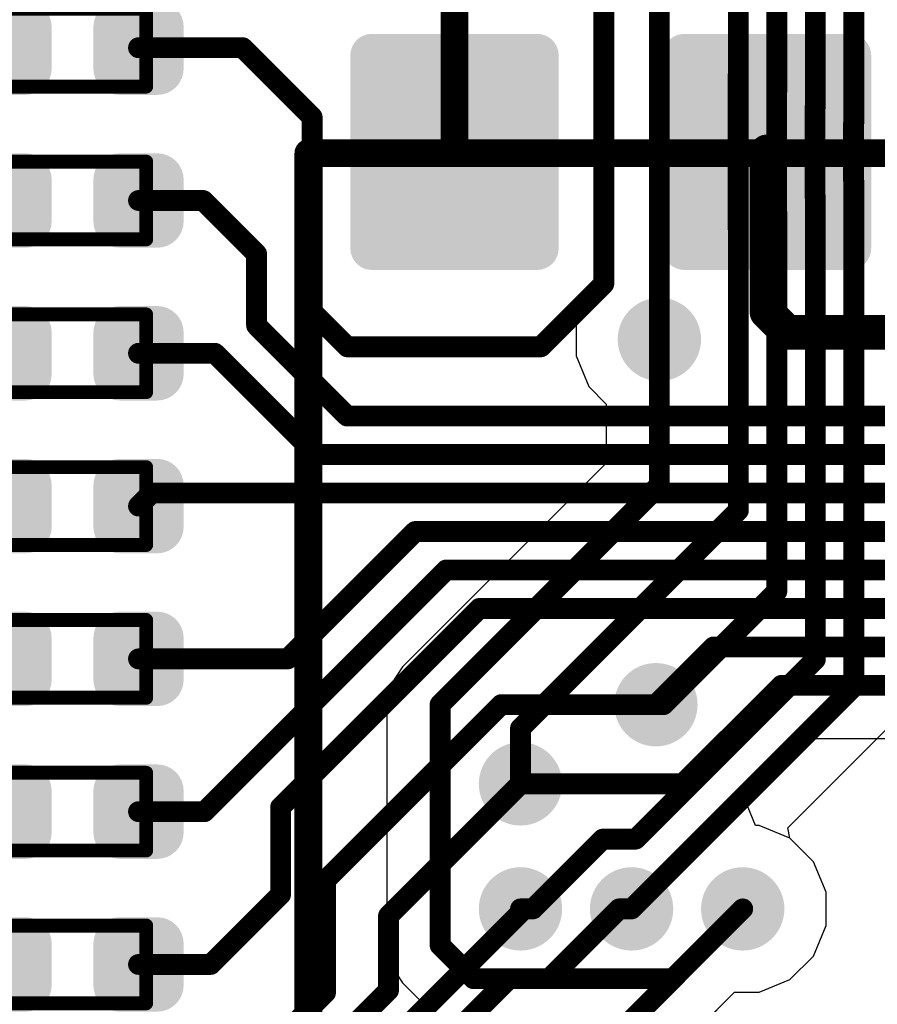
# Model space of a CAD drawing. Header units: inches. Extents: x 0 to 41, y 0 to 25.4.
# Tile 10 of 16: x 25.1 to 31.3, y 10.7 to 17.8. Entities that reach past the tile are written whole.
import ezdxf

# ---------------------------------------------------------------- set-up
doc = ezdxf.new("R2010")
doc.units = ezdxf.units.IN
for name, color, linetype in [('BOTTOM', 5, 'Continuous'), ('TOP', 1, 'Continuous'), ('Top Assembly', 56, 'Continuous'), ('Top Solder', 216, 'Continuous'), ('Via Holes', 16, 'Continuous')]:
    doc.layers.add(name, color=color, linetype=linetype)

# ---------------------------------------------------------------- blocks, each defined once
blk = doc.blocks.new('RES_0402_3784')
at = {"layer": 'TOP'}
h = blk.add_hatch(color=1, dxfattribs=at)
edge = h.paths.add_edge_path()
edge.add_arc((-0.3403, -0.1498), 0.1402, 270, 360)
edge.add_line((-0.2, -0.1498), (-0.2, 0.1498))
edge.add_arc((-0.3403, 0.1498), 0.1402, 0, 90)
edge.add_line((-0.3403, 0.29), (-0.6098, 0.29))
edge.add_arc((-0.6098, 0.1498), 0.1402, 90, 180)
edge.add_line((-0.75, 0.1498), (-0.75, -0.1498))
edge.add_arc((-0.6098, -0.1498), 0.1402, 180, 270)
edge.add_line((-0.6098, -0.29), (-0.3403, -0.29))
h = blk.add_hatch(color=1, dxfattribs=at)
edge = h.paths.add_edge_path()
edge.add_arc((0.3403, 0.1498), 0.1402, 90, 180)
edge.add_line((0.2, 0.1498), (0.2, -0.1498))
edge.add_arc((0.3403, -0.1498), 0.1402, 180, 270)
edge.add_line((0.3403, -0.29), (0.6098, -0.29))
edge.add_arc((0.6098, -0.1498), 0.1402, 270, 360)
edge.add_line((0.75, -0.1498), (0.75, 0.1498))
edge.add_arc((0.6098, 0.1498), 0.1402, 0, 90)
edge.add_line((0.6098, 0.29), (0.3403, 0.29))
at = {"layer": 'Top Solder'}
h = blk.add_hatch(color=216, dxfattribs=at)
edge = h.paths.add_edge_path()
edge.add_arc((-0.3403, -0.1498), 0.1902, 270, 360)
edge.add_line((-0.15, -0.1498), (-0.15, 0.1498))
edge.add_arc((-0.3403, 0.1498), 0.1902, 0, 90)
edge.add_line((-0.3403, 0.34), (-0.6098, 0.34))
edge.add_arc((-0.6098, 0.1498), 0.1902, 90, 180)
edge.add_line((-0.8, 0.1498), (-0.8, -0.1498))
edge.add_arc((-0.6098, -0.1498), 0.1902, 180, 270)
edge.add_line((-0.6098, -0.34), (-0.3403, -0.34))
h = blk.add_hatch(color=216, dxfattribs=at)
edge = h.paths.add_edge_path()
edge.add_arc((0.3403, 0.1498), 0.1902, 90, 180)
edge.add_line((0.15, 0.1498), (0.15, -0.1498))
edge.add_arc((0.3403, -0.1498), 0.1902, 180, 270)
edge.add_line((0.3403, -0.34), (0.6098, -0.34))
edge.add_arc((0.6098, -0.1498), 0.1902, 270, 360)
edge.add_line((0.8, -0.1498), (0.8, 0.1498))
edge.add_arc((0.6098, 0.1498), 0.1902, 0, 90)
edge.add_line((0.6098, 0.34), (0.3403, 0.34))
at = {"layer": 'Top Assembly', "const_width": 0.1}
for points in [[(-0.53, 0.28), (0.53, 0.28)], [(-0.53, -0.28), (-0.53, 0.28)], [(0.53, -0.28), (0.53, 0.28)], [(-0.53, -0.28), (0.53, -0.28)]]:
    blk.add_lwpolyline(points, dxfattribs=at)
at = {"layer": 'Top Assembly', "const_width": 0.05}
for points in [[(-0.555, 0.28, 1), (-0.505, 0.28, 1)], [(-0.555, 0.28, 1), (-0.505, 0.28, 1)], [(0.505, 0.28, 1), (0.555, 0.28, 1)], [(0.505, 0.28, 1), (0.555, 0.28, 1)], [(-0.555, -0.28, 1), (-0.505, -0.28, 1)], [(-0.555, -0.28, 1), (-0.505, -0.28, 1)], [(0.505, -0.28, 1), (0.555, -0.28, 1)], [(0.505, -0.28, 1), (0.555, -0.28, 1)]]:
    blk.add_lwpolyline(points, format="xyb", close=True, dxfattribs=at)
blk = doc.blocks.new('RES_0402_3785')
at = {"layer": 'TOP'}
h = blk.add_hatch(color=1, dxfattribs=at)
edge = h.paths.add_edge_path()
edge.add_arc((-0.3403, -0.1498), 0.1402, 270, 360)
edge.add_line((-0.2, -0.1498), (-0.2, 0.1498))
edge.add_arc((-0.3403, 0.1498), 0.1402, 0, 90)
edge.add_line((-0.3403, 0.29), (-0.6098, 0.29))
edge.add_arc((-0.6098, 0.1498), 0.1402, 90, 180)
edge.add_line((-0.75, 0.1498), (-0.75, -0.1498))
edge.add_arc((-0.6098, -0.1498), 0.1402, 180, 270)
edge.add_line((-0.6098, -0.29), (-0.3403, -0.29))
h = blk.add_hatch(color=1, dxfattribs=at)
edge = h.paths.add_edge_path()
edge.add_arc((0.3403, 0.1498), 0.1402, 90, 180)
edge.add_line((0.2, 0.1498), (0.2, -0.1498))
edge.add_arc((0.3403, -0.1498), 0.1402, 180, 270)
edge.add_line((0.3403, -0.29), (0.6098, -0.29))
edge.add_arc((0.6098, -0.1498), 0.1402, 270, 360)
edge.add_line((0.75, -0.1498), (0.75, 0.1498))
edge.add_arc((0.6098, 0.1498), 0.1402, 0, 90)
edge.add_line((0.6098, 0.29), (0.3403, 0.29))
at = {"layer": 'Top Solder'}
h = blk.add_hatch(color=216, dxfattribs=at)
edge = h.paths.add_edge_path()
edge.add_arc((-0.3403, -0.1498), 0.1902, 270, 360)
edge.add_line((-0.15, -0.1498), (-0.15, 0.1498))
edge.add_arc((-0.3403, 0.1498), 0.1902, 0, 90)
edge.add_line((-0.3403, 0.34), (-0.6098, 0.34))
edge.add_arc((-0.6098, 0.1498), 0.1902, 90, 180)
edge.add_line((-0.8, 0.1498), (-0.8, -0.1498))
edge.add_arc((-0.6098, -0.1498), 0.1902, 180, 270)
edge.add_line((-0.6098, -0.34), (-0.3403, -0.34))
h = blk.add_hatch(color=216, dxfattribs=at)
edge = h.paths.add_edge_path()
edge.add_arc((0.3403, 0.1498), 0.1902, 90, 180)
edge.add_line((0.15, 0.1498), (0.15, -0.1498))
edge.add_arc((0.3403, -0.1498), 0.1902, 180, 270)
edge.add_line((0.3403, -0.34), (0.6098, -0.34))
edge.add_arc((0.6098, -0.1498), 0.1902, 270, 360)
edge.add_line((0.8, -0.1498), (0.8, 0.1498))
edge.add_arc((0.6098, 0.1498), 0.1902, 0, 90)
edge.add_line((0.6098, 0.34), (0.3403, 0.34))
at = {"layer": 'Top Assembly', "const_width": 0.1}
for points in [[(-0.53, -0.28), (-0.53, 0.28)], [(-0.53, 0.28), (0.53, 0.28)], [(0.53, -0.28), (0.53, 0.28)], [(-0.53, -0.28), (0.53, -0.28)]]:
    blk.add_lwpolyline(points, dxfattribs=at)
at = {"layer": 'Top Assembly', "const_width": 0.05}
for points in [[(-0.555, 0.28, 1), (-0.505, 0.28, 1)], [(-0.555, 0.28, 1), (-0.505, 0.28, 1)], [(0.505, 0.28, 1), (0.555, 0.28, 1)], [(0.505, 0.28, 1), (0.555, 0.28, 1)], [(-0.555, -0.28, 1), (-0.505, -0.28, 1)], [(-0.555, -0.28, 1), (-0.505, -0.28, 1)], [(0.505, -0.28, 1), (0.555, -0.28, 1)], [(0.505, -0.28, 1), (0.555, -0.28, 1)]]:
    blk.add_lwpolyline(points, format="xyb", close=True, dxfattribs=at)
blk = doc.blocks.new('RES_0402_3786')
at = {"layer": 'TOP'}
h = blk.add_hatch(color=1, dxfattribs=at)
edge = h.paths.add_edge_path()
edge.add_arc((-0.3403, -0.1498), 0.1402, 270, 360)
edge.add_line((-0.2, -0.1498), (-0.2, 0.1497))
edge.add_arc((-0.3403, 0.1497), 0.1402, 0, 90)
edge.add_line((-0.3403, 0.29), (-0.6098, 0.29))
edge.add_arc((-0.6098, 0.1497), 0.1402, 90, 180)
edge.add_line((-0.75, 0.1497), (-0.75, -0.1498))
edge.add_arc((-0.6098, -0.1498), 0.1402, 180, 270)
edge.add_line((-0.6098, -0.29), (-0.3403, -0.29))
h = blk.add_hatch(color=1, dxfattribs=at)
edge = h.paths.add_edge_path()
edge.add_arc((0.3403, 0.1497), 0.1402, 90, 180)
edge.add_line((0.2, 0.1497), (0.2, -0.1498))
edge.add_arc((0.3403, -0.1498), 0.1402, 180, 270)
edge.add_line((0.3403, -0.29), (0.6098, -0.29))
edge.add_arc((0.6098, -0.1498), 0.1402, 270, 360)
edge.add_line((0.75, -0.1498), (0.75, 0.1497))
edge.add_arc((0.6098, 0.1497), 0.1402, 0, 90)
edge.add_line((0.6098, 0.29), (0.3403, 0.29))
at = {"layer": 'Top Solder'}
h = blk.add_hatch(color=216, dxfattribs=at)
edge = h.paths.add_edge_path()
edge.add_arc((-0.3403, -0.1498), 0.1902, 270, 360)
edge.add_line((-0.15, -0.1498), (-0.15, 0.1497))
edge.add_arc((-0.3403, 0.1497), 0.1902, 0, 90)
edge.add_line((-0.3403, 0.34), (-0.6098, 0.34))
edge.add_arc((-0.6098, 0.1497), 0.1902, 90, 180)
edge.add_line((-0.8, 0.1497), (-0.8, -0.1498))
edge.add_arc((-0.6098, -0.1498), 0.1902, 180, 270)
edge.add_line((-0.6098, -0.34), (-0.3403, -0.34))
h = blk.add_hatch(color=216, dxfattribs=at)
edge = h.paths.add_edge_path()
edge.add_arc((0.3403, 0.1497), 0.1902, 90, 180)
edge.add_line((0.15, 0.1497), (0.15, -0.1498))
edge.add_arc((0.3403, -0.1498), 0.1902, 180, 270)
edge.add_line((0.3403, -0.34), (0.6098, -0.34))
edge.add_arc((0.6098, -0.1498), 0.1902, 270, 360)
edge.add_line((0.8, -0.1498), (0.8, 0.1497))
edge.add_arc((0.6098, 0.1497), 0.1902, 0, 90)
edge.add_line((0.6098, 0.34), (0.3403, 0.34))
at = {"layer": 'Top Assembly', "const_width": 0.1}
for points in [[(-0.53, -0.28), (-0.53, 0.28)], [(-0.53, 0.28), (0.53, 0.28)], [(0.53, -0.28), (0.53, 0.28)], [(-0.53, -0.28), (0.53, -0.28)]]:
    blk.add_lwpolyline(points, dxfattribs=at)
at = {"layer": 'Top Assembly', "const_width": 0.05}
for points in [[(-0.555, 0.28, 1), (-0.505, 0.28, 1)], [(-0.555, 0.28, 1), (-0.505, 0.28, 1)], [(0.505, 0.28, 1), (0.555, 0.28, 1)], [(0.505, 0.28, 1), (0.555, 0.28, 1)], [(-0.555, -0.28, 1), (-0.505, -0.28, 1)], [(-0.555, -0.28, 1), (-0.505, -0.28, 1)], [(0.505, -0.28, 1), (0.555, -0.28, 1)], [(0.505, -0.28, 1), (0.555, -0.28, 1)]]:
    blk.add_lwpolyline(points, format="xyb", close=True, dxfattribs=at)
blk = doc.blocks.new('RES_0402_3787')
at = {"layer": 'TOP'}
h = blk.add_hatch(color=1, dxfattribs=at)
edge = h.paths.add_edge_path()
edge.add_arc((-0.3403, -0.1498), 0.1402, 270, 360)
edge.add_line((-0.2, -0.1498), (-0.2, 0.1498))
edge.add_arc((-0.3403, 0.1498), 0.1402, 0, 90)
edge.add_line((-0.3403, 0.29), (-0.6098, 0.29))
edge.add_arc((-0.6098, 0.1498), 0.1402, 90, 180)
edge.add_line((-0.75, 0.1498), (-0.75, -0.1498))
edge.add_arc((-0.6098, -0.1498), 0.1402, 180, 270)
edge.add_line((-0.6098, -0.29), (-0.3403, -0.29))
h = blk.add_hatch(color=1, dxfattribs=at)
edge = h.paths.add_edge_path()
edge.add_arc((0.3403, 0.1498), 0.1402, 90, 180)
edge.add_line((0.2, 0.1498), (0.2, -0.1498))
edge.add_arc((0.3403, -0.1498), 0.1402, 180, 270)
edge.add_line((0.3403, -0.29), (0.6098, -0.29))
edge.add_arc((0.6098, -0.1498), 0.1402, 270, 360)
edge.add_line((0.75, -0.1498), (0.75, 0.1498))
edge.add_arc((0.6098, 0.1498), 0.1402, 0, 90)
edge.add_line((0.6098, 0.29), (0.3403, 0.29))
at = {"layer": 'Top Solder'}
h = blk.add_hatch(color=216, dxfattribs=at)
edge = h.paths.add_edge_path()
edge.add_arc((-0.3403, -0.1498), 0.1902, 270, 360)
edge.add_line((-0.15, -0.1498), (-0.15, 0.1498))
edge.add_arc((-0.3403, 0.1498), 0.1902, 0, 90)
edge.add_line((-0.3403, 0.34), (-0.6098, 0.34))
edge.add_arc((-0.6098, 0.1498), 0.1902, 90, 180)
edge.add_line((-0.8, 0.1498), (-0.8, -0.1498))
edge.add_arc((-0.6098, -0.1498), 0.1902, 180, 270)
edge.add_line((-0.6098, -0.34), (-0.3403, -0.34))
h = blk.add_hatch(color=216, dxfattribs=at)
edge = h.paths.add_edge_path()
edge.add_arc((0.3403, 0.1498), 0.1902, 90, 180)
edge.add_line((0.15, 0.1498), (0.15, -0.1498))
edge.add_arc((0.3403, -0.1498), 0.1902, 180, 270)
edge.add_line((0.3403, -0.34), (0.6098, -0.34))
edge.add_arc((0.6098, -0.1498), 0.1902, 270, 360)
edge.add_line((0.8, -0.1498), (0.8, 0.1498))
edge.add_arc((0.6098, 0.1498), 0.1902, 0, 90)
edge.add_line((0.6098, 0.34), (0.3403, 0.34))
at = {"layer": 'Top Assembly', "const_width": 0.1}
for points in [[(-0.53, 0.28), (0.53, 0.28)], [(-0.53, -0.28), (-0.53, 0.28)], [(0.53, -0.28), (0.53, 0.28)], [(-0.53, -0.28), (0.53, -0.28)]]:
    blk.add_lwpolyline(points, dxfattribs=at)
at = {"layer": 'Top Assembly', "const_width": 0.05}
for points in [[(-0.555, 0.28, 1), (-0.505, 0.28, 1)], [(-0.555, 0.28, 1), (-0.505, 0.28, 1)], [(0.505, 0.28, 1), (0.555, 0.28, 1)], [(0.505, 0.28, 1), (0.555, 0.28, 1)], [(-0.555, -0.28, 1), (-0.505, -0.28, 1)], [(-0.555, -0.28, 1), (-0.505, -0.28, 1)], [(0.505, -0.28, 1), (0.555, -0.28, 1)], [(0.505, -0.28, 1), (0.555, -0.28, 1)]]:
    blk.add_lwpolyline(points, format="xyb", close=True, dxfattribs=at)
blk = doc.blocks.new('RES_0402_3788')
at = {"layer": 'TOP'}
h = blk.add_hatch(color=1, dxfattribs=at)
edge = h.paths.add_edge_path()
edge.add_arc((-0.3403, -0.1497), 0.1402, 270, 360)
edge.add_line((-0.2, -0.1497), (-0.2, 0.1498))
edge.add_arc((-0.3403, 0.1498), 0.1402, 0, 90)
edge.add_line((-0.3403, 0.29), (-0.6098, 0.29))
edge.add_arc((-0.6098, 0.1498), 0.1402, 90, 180)
edge.add_line((-0.75, 0.1498), (-0.75, -0.1497))
edge.add_arc((-0.6098, -0.1497), 0.1402, 180, 270)
edge.add_line((-0.6098, -0.29), (-0.3403, -0.29))
h = blk.add_hatch(color=1, dxfattribs=at)
edge = h.paths.add_edge_path()
edge.add_arc((0.3403, 0.1498), 0.1402, 90, 180)
edge.add_line((0.2, 0.1498), (0.2, -0.1497))
edge.add_arc((0.3403, -0.1497), 0.1402, 180, 270)
edge.add_line((0.3403, -0.29), (0.6098, -0.29))
edge.add_arc((0.6098, -0.1497), 0.1402, 270, 360)
edge.add_line((0.75, -0.1497), (0.75, 0.1498))
edge.add_arc((0.6098, 0.1498), 0.1402, 0, 90)
edge.add_line((0.6098, 0.29), (0.3403, 0.29))
at = {"layer": 'Top Solder'}
h = blk.add_hatch(color=216, dxfattribs=at)
edge = h.paths.add_edge_path()
edge.add_arc((-0.3403, -0.1497), 0.1902, 270, 360)
edge.add_line((-0.15, -0.1497), (-0.15, 0.1498))
edge.add_arc((-0.3403, 0.1498), 0.1902, 0, 90)
edge.add_line((-0.3403, 0.34), (-0.6098, 0.34))
edge.add_arc((-0.6098, 0.1498), 0.1902, 90, 180)
edge.add_line((-0.8, 0.1498), (-0.8, -0.1497))
edge.add_arc((-0.6098, -0.1497), 0.1902, 180, 270)
edge.add_line((-0.6098, -0.34), (-0.3403, -0.34))
h = blk.add_hatch(color=216, dxfattribs=at)
edge = h.paths.add_edge_path()
edge.add_arc((0.3403, 0.1498), 0.1902, 90, 180)
edge.add_line((0.15, 0.1498), (0.15, -0.1497))
edge.add_arc((0.3403, -0.1497), 0.1902, 180, 270)
edge.add_line((0.3403, -0.34), (0.6098, -0.34))
edge.add_arc((0.6098, -0.1497), 0.1902, 270, 360)
edge.add_line((0.8, -0.1497), (0.8, 0.1498))
edge.add_arc((0.6098, 0.1498), 0.1902, 0, 90)
edge.add_line((0.6098, 0.34), (0.3403, 0.34))
at = {"layer": 'Top Assembly', "const_width": 0.1}
for points in [[(-0.53, 0.28), (0.53, 0.28)], [(-0.53, -0.28), (-0.53, 0.28)], [(0.53, -0.28), (0.53, 0.28)], [(-0.53, -0.28), (0.53, -0.28)]]:
    blk.add_lwpolyline(points, dxfattribs=at)
at = {"layer": 'Top Assembly', "const_width": 0.05}
for points in [[(-0.555, 0.28, 1), (-0.505, 0.28, 1)], [(-0.555, 0.28, 1), (-0.505, 0.28, 1)], [(0.505, 0.28, 1), (0.555, 0.28, 1)], [(0.505, 0.28, 1), (0.555, 0.28, 1)], [(-0.555, -0.28, 1), (-0.505, -0.28, 1)], [(-0.555, -0.28, 1), (-0.505, -0.28, 1)], [(0.505, -0.28, 1), (0.555, -0.28, 1)], [(0.505, -0.28, 1), (0.555, -0.28, 1)]]:
    blk.add_lwpolyline(points, format="xyb", close=True, dxfattribs=at)
blk = doc.blocks.new('RES_0402_3789')
at = {"layer": 'TOP'}
h = blk.add_hatch(color=1, dxfattribs=at)
edge = h.paths.add_edge_path()
edge.add_arc((-0.3403, -0.1498), 0.1402, 270, 360)
edge.add_line((-0.2, -0.1498), (-0.2, 0.1498))
edge.add_arc((-0.3403, 0.1498), 0.1402, 0, 90)
edge.add_line((-0.3403, 0.29), (-0.6098, 0.29))
edge.add_arc((-0.6098, 0.1498), 0.1402, 90, 180)
edge.add_line((-0.75, 0.1498), (-0.75, -0.1498))
edge.add_arc((-0.6098, -0.1498), 0.1402, 180, 270)
edge.add_line((-0.6098, -0.29), (-0.3403, -0.29))
h = blk.add_hatch(color=1, dxfattribs=at)
edge = h.paths.add_edge_path()
edge.add_arc((0.3403, 0.1498), 0.1402, 90, 180)
edge.add_line((0.2, 0.1498), (0.2, -0.1498))
edge.add_arc((0.3403, -0.1498), 0.1402, 180, 270)
edge.add_line((0.3403, -0.29), (0.6098, -0.29))
edge.add_arc((0.6098, -0.1498), 0.1402, 270, 360)
edge.add_line((0.75, -0.1498), (0.75, 0.1498))
edge.add_arc((0.6098, 0.1498), 0.1402, 0, 90)
edge.add_line((0.6098, 0.29), (0.3403, 0.29))
at = {"layer": 'Top Solder'}
h = blk.add_hatch(color=216, dxfattribs=at)
edge = h.paths.add_edge_path()
edge.add_arc((-0.3403, -0.1498), 0.1902, 270, 360)
edge.add_line((-0.15, -0.1498), (-0.15, 0.1498))
edge.add_arc((-0.3403, 0.1498), 0.1902, 0, 90)
edge.add_line((-0.3403, 0.34), (-0.6098, 0.34))
edge.add_arc((-0.6098, 0.1498), 0.1902, 90, 180)
edge.add_line((-0.8, 0.1498), (-0.8, -0.1498))
edge.add_arc((-0.6098, -0.1498), 0.1902, 180, 270)
edge.add_line((-0.6098, -0.34), (-0.3403, -0.34))
h = blk.add_hatch(color=216, dxfattribs=at)
edge = h.paths.add_edge_path()
edge.add_arc((0.3403, 0.1498), 0.1902, 90, 180)
edge.add_line((0.15, 0.1498), (0.15, -0.1498))
edge.add_arc((0.3403, -0.1498), 0.1902, 180, 270)
edge.add_line((0.3403, -0.34), (0.6098, -0.34))
edge.add_arc((0.6098, -0.1498), 0.1902, 270, 360)
edge.add_line((0.8, -0.1498), (0.8, 0.1498))
edge.add_arc((0.6098, 0.1498), 0.1902, 0, 90)
edge.add_line((0.6098, 0.34), (0.3403, 0.34))
at = {"layer": 'Top Assembly', "const_width": 0.1}
for points in [[(-0.53, -0.28), (-0.53, 0.28)], [(-0.53, 0.28), (0.53, 0.28)], [(0.53, -0.28), (0.53, 0.28)], [(-0.53, -0.28), (0.53, -0.28)]]:
    blk.add_lwpolyline(points, dxfattribs=at)
at = {"layer": 'Top Assembly', "const_width": 0.05}
for points in [[(-0.555, 0.28, 1), (-0.505, 0.28, 1)], [(-0.555, 0.28, 1), (-0.505, 0.28, 1)], [(0.505, 0.28, 1), (0.555, 0.28, 1)], [(0.505, 0.28, 1), (0.555, 0.28, 1)], [(-0.555, -0.28, 1), (-0.505, -0.28, 1)], [(-0.555, -0.28, 1), (-0.505, -0.28, 1)], [(0.505, -0.28, 1), (0.555, -0.28, 1)], [(0.505, -0.28, 1), (0.555, -0.28, 1)]]:
    blk.add_lwpolyline(points, format="xyb", close=True, dxfattribs=at)
blk = doc.blocks.new('TS42_3799')
at = {"layer": 'TOP'}
h = blk.add_hatch(color=1, dxfattribs=at)
edge = h.paths.add_edge_path()
edge.add_arc((4.8949, 1.6549), 0.105, 270, 360)
edge.add_line((4.9999, 1.6549), (4.9999, 2.845))
edge.add_arc((4.8949, 2.845), 0.105, 0, 90)
edge.add_line((4.8949, 2.95), (3.5049, 2.95))
edge.add_arc((3.5049, 2.845), 0.105, 90, 180)
edge.add_line((3.3999, 2.845), (3.3999, 1.6549))
edge.add_arc((3.5049, 1.6549), 0.105, 180, 270)
edge.add_line((3.5049, 1.5499), (4.8949, 1.5499))
h = blk.add_hatch(color=1, dxfattribs=at)
edge = h.paths.add_edge_path()
edge.add_arc((4.8949, -0.595), 0.105, 270, 360)
edge.add_line((4.9999, -0.595), (4.9999, 0.595))
edge.add_arc((4.8949, 0.595), 0.105, 0, 90)
edge.add_line((4.8949, 0.7), (3.5049, 0.7))
edge.add_arc((3.5049, 0.595), 0.105, 90, 180)
edge.add_line((3.3999, 0.595), (3.3999, -0.595))
edge.add_arc((3.5049, -0.595), 0.105, 180, 270)
edge.add_line((3.5049, -0.7), (4.8949, -0.7))
at = {"layer": 'Top Solder'}
h = blk.add_hatch(color=216, dxfattribs=at)
edge = h.paths.add_edge_path()
edge.add_arc((4.8949, 1.6549), 0.155, 270, 360)
edge.add_line((5.0499, 1.6549), (5.0499, 2.845))
edge.add_arc((4.8949, 2.845), 0.155, 0, 90)
edge.add_line((4.8949, 3), (3.5049, 3))
edge.add_arc((3.5049, 2.845), 0.155, 90, 180)
edge.add_line((3.3499, 2.845), (3.3499, 1.6549))
edge.add_arc((3.5049, 1.6549), 0.155, 180, 270)
edge.add_line((3.5049, 1.4999), (4.8949, 1.4999))
h = blk.add_hatch(color=216, dxfattribs=at)
edge = h.paths.add_edge_path()
edge.add_arc((4.8949, -0.595), 0.155, 270, 360)
edge.add_line((5.0499, -0.595), (5.0499, 0.595))
edge.add_arc((4.8949, 0.595), 0.155, 0, 90)
edge.add_line((4.8949, 0.75), (3.5049, 0.75))
edge.add_arc((3.5049, 0.595), 0.155, 90, 180)
edge.add_line((3.3499, 0.595), (3.3499, -0.595))
edge.add_arc((3.5049, -0.595), 0.155, 180, 270)
edge.add_line((3.5049, -0.75), (4.8949, -0.75))
at = {"layer": 'Top Assembly', "const_width": 0.2}
for points in [[(-4.191, 3.302), (4.191, 3.302)], [(4.191, 3.302), (4.191, -3.302)]]:
    blk.add_lwpolyline(points, dxfattribs=at)
at = {"layer": 'Top Assembly', "const_width": 0.1}
blk.add_lwpolyline([(4.141, 3.302, 1), (4.241, 3.302, 1)], format="xyb", close=True, dxfattribs=at)
blk.add_lwpolyline([(4.141, 3.302, 1), (4.241, 3.302, 1)], format="xyb", close=True, dxfattribs=at)
blk = doc.blocks.new('RES_0402_3808')
at = {"layer": 'TOP'}
h = blk.add_hatch(color=1, dxfattribs=at)
edge = h.paths.add_edge_path()
edge.add_arc((-0.3403, -0.1498), 0.1402, 270, 360)
edge.add_line((-0.2, -0.1498), (-0.2, 0.1498))
edge.add_arc((-0.3403, 0.1498), 0.1402, 0, 90)
edge.add_line((-0.3403, 0.29), (-0.6098, 0.29))
edge.add_arc((-0.6098, 0.1498), 0.1402, 90, 180)
edge.add_line((-0.75, 0.1498), (-0.75, -0.1498))
edge.add_arc((-0.6098, -0.1498), 0.1402, 180, 270)
edge.add_line((-0.6098, -0.29), (-0.3403, -0.29))
h = blk.add_hatch(color=1, dxfattribs=at)
edge = h.paths.add_edge_path()
edge.add_arc((0.3403, 0.1498), 0.1402, 90, 180)
edge.add_line((0.2, 0.1498), (0.2, -0.1498))
edge.add_arc((0.3403, -0.1498), 0.1402, 180, 270)
edge.add_line((0.3403, -0.29), (0.6098, -0.29))
edge.add_arc((0.6098, -0.1498), 0.1402, 270, 360)
edge.add_line((0.75, -0.1498), (0.75, 0.1498))
edge.add_arc((0.6098, 0.1498), 0.1402, 0, 90)
edge.add_line((0.6098, 0.29), (0.3403, 0.29))
at = {"layer": 'Top Solder'}
h = blk.add_hatch(color=216, dxfattribs=at)
edge = h.paths.add_edge_path()
edge.add_arc((-0.3403, -0.1498), 0.1902, 270, 360)
edge.add_line((-0.15, -0.1498), (-0.15, 0.1498))
edge.add_arc((-0.3403, 0.1498), 0.1902, 0, 90)
edge.add_line((-0.3403, 0.34), (-0.6098, 0.34))
edge.add_arc((-0.6098, 0.1498), 0.1902, 90, 180)
edge.add_line((-0.8, 0.1498), (-0.8, -0.1498))
edge.add_arc((-0.6098, -0.1498), 0.1902, 180, 270)
edge.add_line((-0.6098, -0.34), (-0.3403, -0.34))
h = blk.add_hatch(color=216, dxfattribs=at)
edge = h.paths.add_edge_path()
edge.add_arc((0.3403, 0.1498), 0.1902, 90, 180)
edge.add_line((0.15, 0.1498), (0.15, -0.1498))
edge.add_arc((0.3403, -0.1498), 0.1902, 180, 270)
edge.add_line((0.3403, -0.34), (0.6098, -0.34))
edge.add_arc((0.6098, -0.1498), 0.1902, 270, 360)
edge.add_line((0.8, -0.1498), (0.8, 0.1498))
edge.add_arc((0.6098, 0.1498), 0.1902, 0, 90)
edge.add_line((0.6098, 0.34), (0.3403, 0.34))
at = {"layer": 'Top Assembly', "const_width": 0.1}
for points in [[(-0.53, 0.28), (0.53, 0.28)], [(-0.53, -0.28), (-0.53, 0.28)], [(0.53, -0.28), (0.53, 0.28)], [(-0.53, -0.28), (0.53, -0.28)]]:
    blk.add_lwpolyline(points, dxfattribs=at)
at = {"layer": 'Top Assembly', "const_width": 0.05}
for points in [[(-0.555, 0.28, 1), (-0.505, 0.28, 1)], [(-0.555, 0.28, 1), (-0.505, 0.28, 1)], [(0.505, 0.28, 1), (0.555, 0.28, 1)], [(0.505, 0.28, 1), (0.555, 0.28, 1)], [(-0.555, -0.28, 1), (-0.505, -0.28, 1)], [(-0.555, -0.28, 1), (-0.505, -0.28, 1)], [(0.505, -0.28, 1), (0.555, -0.28, 1)], [(0.505, -0.28, 1), (0.555, -0.28, 1)]]:
    blk.add_lwpolyline(points, format="xyb", close=True, dxfattribs=at)

msp = doc.modelspace()

# ---------------------------------------------------------------- hatches: boundary and pattern name
at = {"layer": 'BOTTOM'}
h = msp.add_hatch(color=5, dxfattribs=at)
edge = h.paths.add_edge_path()
edge.add_arc((29.725, 15.53), 0.3, 0, 360)
h = msp.add_hatch(color=5, dxfattribs=at)
edge = h.paths.add_edge_path()
edge.add_arc((29.7, 12.9), 0.3, 0, 360)
h = msp.add_hatch(color=5, dxfattribs=at)
edge = h.paths.add_edge_path()
edge.add_arc((28.725, 12.33), 0.3, 0, 360)
h = msp.add_hatch(color=5, dxfattribs=at)
edge = h.paths.add_edge_path()
edge.add_arc((28.725, 11.43), 0.3, 0, 360)
h = msp.add_hatch(color=5, dxfattribs=at)
edge = h.paths.add_edge_path()
edge.add_arc((29.525, 11.43), 0.3, 0, 360)
h = msp.add_hatch(color=5, dxfattribs=at)
edge = h.paths.add_edge_path()
edge.add_arc((30.325, 11.43), 0.3, 0, 360)
at = {"layer": 'TOP'}
h = msp.add_hatch(color=1, dxfattribs=at)
edge = h.paths.add_edge_path()
edge.add_arc((29.725, 15.53), 0.3, 0, 360)
h = msp.add_hatch(color=1, dxfattribs=at)
edge = h.paths.add_edge_path()
edge.add_arc((29.7, 12.9), 0.3, 0, 360)
h = msp.add_hatch(color=1, dxfattribs=at)
edge = h.paths.add_edge_path()
edge.add_arc((28.725, 12.33), 0.3, 0, 360)
h = msp.add_hatch(color=1, dxfattribs=at)
edge = h.paths.add_edge_path()
edge.add_arc((28.725, 11.43), 0.3, 0, 360)
h = msp.add_hatch(color=1, dxfattribs=at)
edge = h.paths.add_edge_path()
edge.add_arc((29.525, 11.43), 0.3, 0, 360)
h = msp.add_hatch(color=1, dxfattribs=at)
edge = h.paths.add_edge_path()
edge.add_arc((30.325, 11.43), 0.3, 0, 360)
at = {"layer": 'Via Holes'}
h = msp.add_hatch(color=7, dxfattribs=at)
edge = h.paths.add_edge_path()
edge.add_arc((29.725, 15.53), 0.15, 0, 360)
h = msp.add_hatch(color=7, dxfattribs=at)
edge = h.paths.add_edge_path()
edge.add_arc((29.7, 12.9), 0.15, 0, 360)
h = msp.add_hatch(color=7, dxfattribs=at)
edge = h.paths.add_edge_path()
edge.add_arc((28.725, 12.33), 0.15, 0, 360)
h = msp.add_hatch(color=7, dxfattribs=at)
edge = h.paths.add_edge_path()
edge.add_arc((28.725, 11.43), 0.15, 0, 360)
h = msp.add_hatch(color=7, dxfattribs=at)
edge = h.paths.add_edge_path()
edge.add_arc((29.525, 11.43), 0.15, 0, 360)
h = msp.add_hatch(color=7, dxfattribs=at)
edge = h.paths.add_edge_path()
edge.add_arc((30.325, 11.43), 0.15, 0, 360)

# ---------------------------------------------------------------- linework, layer by layer
at = {"layer": 'BOTTOM'}
for p, q in [((29.3427, 19.0477), (29.3427, 15.9962)), ((29.3427, 15.9962), (29.2164, 15.8699)), ((29.2164, 15.8699), (29.125, 15.6493)), ((29.125, 15.6493), (29.125, 15.4107)), ((29.125, 15.4107), (29.2164, 15.1901)), ((29.2164, 15.1901), (29.3427, 15.0638)), ((29.3427, 15.0638), (29.3427, 14.6384)), ((29.3427, 14.6384), (27.8758, 13.1715)), ((27.8758, 13.1715), (27.7929, 13.0475)), ((27.7929, 13.0475), (27.7638, 12.9012)), ((27.7638, 12.9012), (27.7638, 11.1678)), ((30.6499, 12.0141), (31.3954, 12.7596)), ((30.6649, 11.9387), (30.6499, 12.0141)), ((30.8337, 11.7699), (30.6649, 11.9387)), ((30.925, 11.5493), (30.8337, 11.7699)), ((30.925, 11.3107), (30.925, 11.5493)), ((30.8337, 11.0901), (30.925, 11.3107)), ((27.7638, 11.1678), (27.7929, 11.0215)), ((30.6649, 10.9213), (30.8337, 11.0901)), ((27.7929, 11.0215), (27.8758, 10.8974)), ((30.4444, 10.83), (30.6649, 10.9213)), ((27.8758, 10.8974), (28.1156, 10.6576)), ((30.0934, 10.6576), (30.2657, 10.83)), ((30.2657, 10.83), (30.4444, 10.83))]:
    msp.add_line(p, q, dxfattribs=at)
at = {"layer": 'BOTTOM', "const_width": 0.15}
for points in [[(31.125, 17.0899), (31.125, 19.6699)], [(30.848, 17.2046), (30.848, 19.5551)], [(30.571, 17.3193), (30.571, 19.4404)], [(30.294, 17.4341), (30.294, 19.3257)], [(29.725, 15.53), (29.725, 19.23)], [(30.292, 17.432), (30.294, 17.4341)], [(30.292, 16.3278), (30.292, 17.432)], [(30.569, 17.3173), (30.571, 17.3193)], [(30.569, 16.4425), (30.569, 17.3173)], [(30.846, 17.2026), (30.848, 17.2046)], [(30.846, 16.5572), (30.846, 17.2026)], [(31.123, 17.0878), (31.125, 17.0899)], [(31.123, 16.672), (31.123, 17.0878)], [(31.123, 16.672), (31.125, 16.6699)], [(31.125, 13.03), (31.125, 16.6699)], [(30.846, 16.5572), (30.848, 16.5552)], [(30.848, 13.2263), (30.848, 16.5552)], [(30.569, 16.4425), (30.571, 16.4405)], [(30.571, 13.7169), (30.571, 16.4405)], [(30.292, 16.3278), (30.294, 16.3257)], [(30.294, 14.299), (30.294, 16.3257)], [(29.725, 14.48), (29.725, 15.53)], [(28.1462, 12.9012), (29.725, 14.48)], [(28.725, 12.73), (30.294, 14.299)], [(29.7541, 12.9), (30.571, 13.7169)], [(29.5537, 11.932), (30.848, 13.2263)], [(29.525, 11.43), (31.125, 13.03)], [(28.1462, 11.1678), (28.1462, 12.9012)], [(29.7, 12.9), (29.7541, 12.9)], [(28.725, 12.33), (28.725, 12.73)], [(28.8151, 11.43), (29.3171, 11.932)], [(29.3171, 11.932), (29.5537, 11.932)], [(28.725, 11.43), (28.8151, 11.43)], [(29.823, 10.928), (30.325, 11.43)], [(28.1462, 11.1678), (28.386, 10.928)], [(28.386, 10.928), (29.823, 10.928)]]:
    msp.add_lwpolyline(points, dxfattribs=at)
at = {"layer": 'BOTTOM', "const_width": 0.075}
for points in [[(30.2545, 17.432, 1), (30.3295, 17.432, 1)], [(30.2545, 17.432, 1), (30.3295, 17.432, 1)], [(30.2565, 17.4341, 1), (30.3315, 17.4341, 1)], [(30.2565, 17.4341, 1), (30.3315, 17.4341, 1)], [(30.5315, 17.3173, 1), (30.6065, 17.3173, 1)], [(30.5315, 17.3173, 1), (30.6065, 17.3173, 1)], [(30.5335, 17.3193, 1), (30.6085, 17.3193, 1)], [(30.5335, 17.3193, 1), (30.6085, 17.3193, 1)], [(30.8085, 17.2026, 1), (30.8835, 17.2026, 1)], [(30.8085, 17.2026, 1), (30.8835, 17.2026, 1)], [(30.8105, 17.2046, 1), (30.8855, 17.2046, 1)], [(30.8105, 17.2046, 1), (30.8855, 17.2046, 1)], [(31.0855, 17.0878, 1), (31.1605, 17.0878, 1)], [(31.0855, 17.0878, 1), (31.1605, 17.0878, 1)], [(31.0875, 17.0899, 1), (31.1625, 17.0899, 1)], [(31.0875, 17.0899, 1), (31.1625, 17.0899, 1)], [(31.0855, 16.672, 1), (31.1605, 16.672, 1)], [(31.0855, 16.672, 1), (31.1605, 16.672, 1)], [(31.0875, 16.6699, 1), (31.1625, 16.6699, 1)], [(31.0875, 16.6699, 1), (31.1625, 16.6699, 1)], [(30.8085, 16.5572, 1), (30.8835, 16.5572, 1)], [(30.8085, 16.5572, 1), (30.8835, 16.5572, 1)], [(30.8105, 16.5552, 1), (30.8855, 16.5552, 1)], [(30.8105, 16.5552, 1), (30.8855, 16.5552, 1)], [(30.5315, 16.4425, 1), (30.6065, 16.4425, 1)], [(30.5315, 16.4425, 1), (30.6065, 16.4425, 1)], [(30.5335, 16.4405, 1), (30.6085, 16.4405, 1)], [(30.5335, 16.4405, 1), (30.6085, 16.4405, 1)], [(30.2545, 16.3278, 1), (30.3295, 16.3278, 1)], [(30.2545, 16.3278, 1), (30.3295, 16.3278, 1)], [(30.2565, 16.3257, 1), (30.3315, 16.3257, 1)], [(30.2565, 16.3257, 1), (30.3315, 16.3257, 1)], [(29.6875, 15.53, 1), (29.7625, 15.53, 1)], [(29.6875, 15.53, 1), (29.7625, 15.53, 1)], [(29.6875, 14.48, 1), (29.7625, 14.48, 1)], [(29.6875, 14.48, 1), (29.7625, 14.48, 1)], [(30.2565, 14.299, 1), (30.3315, 14.299, 1)], [(30.2565, 14.299, 1), (30.3315, 14.299, 1)], [(30.5335, 13.7169, 1), (30.6085, 13.7169, 1)], [(30.5335, 13.7169, 1), (30.6085, 13.7169, 1)], [(30.8105, 13.2263, 1), (30.8855, 13.2263, 1)], [(30.8105, 13.2263, 1), (30.8855, 13.2263, 1)], [(31.0875, 13.03, 1), (31.1625, 13.03, 1)], [(31.0875, 13.03, 1), (31.1625, 13.03, 1)], [(28.1087, 12.9012, 1), (28.1837, 12.9012, 1)], [(28.1087, 12.9012, 1), (28.1837, 12.9012, 1)], [(29.6625, 12.9, 1), (29.7375, 12.9, 1)], [(29.7166, 12.9, 1), (29.7916, 12.9, 1)], [(29.7166, 12.9, 1), (29.7916, 12.9, 1)], [(28.6875, 12.73, 1), (28.7625, 12.73, 1)], [(28.6875, 12.73, 1), (28.7625, 12.73, 1)], [(28.6875, 12.33, 1), (28.7625, 12.33, 1)], [(29.2796, 11.932, 1), (29.3546, 11.932, 1)], [(29.2796, 11.932, 1), (29.3546, 11.932, 1)], [(29.5162, 11.932, 1), (29.5912, 11.932, 1)], [(29.5162, 11.932, 1), (29.5912, 11.932, 1)], [(28.6875, 11.43, 1), (28.7625, 11.43, 1)], [(28.7776, 11.43, 1), (28.8526, 11.43, 1)], [(28.7776, 11.43, 1), (28.8526, 11.43, 1)], [(29.4875, 11.43, 1), (29.5625, 11.43, 1)], [(30.2875, 11.43, 1), (30.3625, 11.43, 1)], [(28.1087, 11.1678, 1), (28.1837, 11.1678, 1)], [(28.1087, 11.1678, 1), (28.1837, 11.1678, 1)], [(28.3485, 10.928, 1), (28.4235, 10.928, 1)], [(28.3485, 10.928, 1), (28.4235, 10.928, 1)], [(29.7855, 10.928, 1), (29.8605, 10.928, 1)], [(29.7855, 10.928, 1), (29.8605, 10.928, 1)]]:
    msp.add_lwpolyline(points, format="xyb", close=True, dxfattribs=at)
at = {"layer": 'TOP'}
for p, q in [((30.3347, 12.23), (30.7614, 12.6567)), ((30.7614, 12.6567), (33.8383, 12.6567)), ((30.4176, 12.03), (30.3347, 12.23)), ((30.4444, 12.03), (30.4176, 12.03)), ((30.6649, 11.9387), (30.4444, 12.03)), ((30.8337, 11.7699), (30.6649, 11.9387)), ((30.925, 11.5493), (30.8337, 11.7699)), ((30.925, 11.3107), (30.925, 11.5493)), ((30.8337, 11.0901), (30.925, 11.3107)), ((30.6649, 10.9213), (30.8337, 11.0901)), ((30.4444, 10.83), (30.6649, 10.9213)), ((29.8823, 10.4466), (30.2657, 10.83)), ((30.2657, 10.83), (30.4444, 10.83))]:
    msp.add_line(p, q, dxfattribs=at)
for points, const_width in [([(29.325, 15.93), (29.325, 18.28)], 0.15), ([(28.2501, 16.8799), (28.2501, 17.9954)], 0.2), ([(25.975, 17.63), (26.725, 17.63)], 0.15), ([(26.725, 17.63), (27.225, 17.13)], 0.15), ([(27.225, 15.73), (27.225, 17.13)], 0.15), ([(30.5, 15.7264), (30.5, 16.8799)], 0.25), ([(25.975, 16.53), (26.4409, 16.53)], 0.15), ([(26.4409, 16.53), (26.825, 16.1459)], 0.15), ([(26.825, 15.63), (26.825, 16.1459)], 0.15), ([(28.8716, 15.4765), (29.325, 15.93)], 0.15), ([(30.5, 15.7264), (30.6465, 15.58)], 0.25), ([(27.225, 15.73), (27.4785, 15.4765)], 0.15), ([(26.825, 15.63), (27.477, 14.978)], 0.15), ([(30.6465, 15.58), (31.6724, 15.58)], 0.25), ([(27.4785, 15.4765), (28.8716, 15.4765)], 0.15), ([(25.975, 15.43), (26.525, 15.43)], 0.15), ([(26.525, 15.43), (27.254, 14.701)], 0.15), ([(27.477, 14.978), (31.7804, 14.978)], 0.15), ([(27.254, 14.701), (32.3599, 14.701)], 0.15), ([(25.975, 14.33), (26.0691, 14.424)], 0.15), ([(26.0691, 14.424), (32.8856, 14.424)], 0.15), ([(27.05, 13.23), (27.9671, 14.147)], 0.15), ([(27.9671, 14.147), (33.3793, 14.147)], 0.15), ([(26.45, 12.13), (28.1901, 13.87)], 0.15), ([(28.1901, 13.87), (33.4941, 13.87)], 0.15), ([(26.998, 12.1624), (28.4287, 13.593)], 0.15), ([(28.4287, 13.593), (33.6088, 13.593)], 0.15), ([(29.7, 12.9), (30.116, 13.316)], 0.15), ([(30.116, 13.316), (33.7235, 13.316)], 0.15), ([(25.975, 13.23), (27.05, 13.23)], 0.15), ([(29.894, 12.33), (30.6031, 13.039)], 0.15), ([(30.6031, 13.039), (33.8383, 13.039)], 0.15), ([(27.3214, 11.6363), (28.5851, 12.9)], 0.15), ([(28.5851, 12.9), (29.7, 12.9)], 0.15), ([(27.775, 11.38), (28.725, 12.33)], 0.15), ([(28.725, 12.33), (29.894, 12.33)], 0.15), ([(25.975, 12.13), (26.45, 12.13)], 0.15), ([(26.998, 11.5336), (26.998, 12.1624)], 0.15), ([(27.3214, 10.827), (27.3214, 11.6363)], 0.15), ([(26.4945, 11.03), (26.998, 11.5336)], 0.15), ([(28.725, 11.4024), (28.725, 11.43)], 0.15), ([(28.933, 10.928), (29.435, 11.43)], 0.15), ([(29.435, 11.43), (29.525, 11.43)], 0.15), ([(29.5, 10.605), (30.325, 11.43)], 0.15), ([(26.9378, 9.6152), (28.725, 11.4024)], 0.15), ([(27.775, 10.8442), (27.775, 11.38)], 0.15), ([(25.975, 11.03), (26.4945, 11.03)], 0.15), ([(27.2148, 9.5005), (28.6423, 10.928)], 0.15), ([(28.6423, 10.928), (28.933, 10.928)], 0.15), ([(26.6608, 9.73), (27.775, 10.8442)], 0.15), ([(26.4244, 9.93), (27.3214, 10.827)], 0.15)]:
    msp.add_lwpolyline(points, dxfattribs=dict(at, const_width=const_width))
for points, const_width in [([(25.9375, 17.63, 1), (26.0125, 17.63, 1)], 0.075), ([(26.6875, 17.63, 1), (26.7625, 17.63, 1)], 0.075), ([(26.6875, 17.63, 1), (26.7625, 17.63, 1)], 0.075), ([(27.1875, 17.13, 1), (27.2625, 17.13, 1)], 0.075), ([(27.1875, 17.13, 1), (27.2625, 17.13, 1)], 0.075), ([(28.2001, 16.8799, 1), (28.3001, 16.8799, 1)], 0.1), ([(30.4375, 16.8799, 1), (30.5625, 16.8799, 1)], 0.125), ([(25.9375, 16.53, 1), (26.0125, 16.53, 1)], 0.075), ([(26.4034, 16.53, 1), (26.4784, 16.53, 1)], 0.075), ([(26.4034, 16.53, 1), (26.4784, 16.53, 1)], 0.075), ([(26.7875, 16.1459, 1), (26.8625, 16.1459, 1)], 0.075), ([(26.7875, 16.1459, 1), (26.8625, 16.1459, 1)], 0.075), ([(29.2875, 15.93, 1), (29.3625, 15.93, 1)], 0.075), ([(29.2875, 15.93, 1), (29.3625, 15.93, 1)], 0.075), ([(30.4375, 15.7264, 1), (30.5625, 15.7264, 1)], 0.125), ([(30.4375, 15.7264, 1), (30.5625, 15.7264, 1)], 0.125), ([(27.1875, 15.73, 1), (27.2625, 15.73, 1)], 0.075), ([(27.1875, 15.73, 1), (27.2625, 15.73, 1)], 0.075), ([(26.7875, 15.63, 1), (26.8625, 15.63, 1)], 0.075), ([(26.7875, 15.63, 1), (26.8625, 15.63, 1)], 0.075), ([(30.584, 15.58, 1), (30.709, 15.58, 1)], 0.125), ([(30.584, 15.58, 1), (30.709, 15.58, 1)], 0.125), ([(27.441, 15.4765, 1), (27.516, 15.4765, 1)], 0.075), ([(27.441, 15.4765, 1), (27.516, 15.4765, 1)], 0.075), ([(28.8341, 15.4765, 1), (28.9091, 15.4765, 1)], 0.075), ([(28.8341, 15.4765, 1), (28.9091, 15.4765, 1)], 0.075), ([(25.9375, 15.43, 1), (26.0125, 15.43, 1)], 0.075), ([(26.4875, 15.43, 1), (26.5625, 15.43, 1)], 0.075), ([(26.4875, 15.43, 1), (26.5625, 15.43, 1)], 0.075), ([(27.4395, 14.978, 1), (27.5145, 14.978, 1)], 0.075), ([(27.4395, 14.978, 1), (27.5145, 14.978, 1)], 0.075), ([(27.2165, 14.701, 1), (27.2915, 14.701, 1)], 0.075), ([(27.2165, 14.701, 1), (27.2915, 14.701, 1)], 0.075), ([(26.0316, 14.424, 1), (26.1066, 14.424, 1)], 0.075), ([(26.0316, 14.424, 1), (26.1066, 14.424, 1)], 0.075), ([(25.9375, 14.33, 1), (26.0125, 14.33, 1)], 0.075), ([(27.9296, 14.147, 1), (28.0046, 14.147, 1)], 0.075), ([(27.9296, 14.147, 1), (28.0046, 14.147, 1)], 0.075), ([(28.1526, 13.87, 1), (28.2276, 13.87, 1)], 0.075), ([(28.1526, 13.87, 1), (28.2276, 13.87, 1)], 0.075), ([(28.3912, 13.593, 1), (28.4662, 13.593, 1)], 0.075), ([(28.3912, 13.593, 1), (28.4662, 13.593, 1)], 0.075), ([(30.0785, 13.316, 1), (30.1535, 13.316, 1)], 0.075), ([(30.0785, 13.316, 1), (30.1535, 13.316, 1)], 0.075), ([(25.9375, 13.23, 1), (26.0125, 13.23, 1)], 0.075), ([(27.0125, 13.23, 1), (27.0875, 13.23, 1)], 0.075), ([(27.0125, 13.23, 1), (27.0875, 13.23, 1)], 0.075), ([(30.5656, 13.039, 1), (30.6406, 13.039, 1)], 0.075), ([(30.5656, 13.039, 1), (30.6406, 13.039, 1)], 0.075), ([(28.5476, 12.9, 1), (28.6226, 12.9, 1)], 0.075), ([(28.5476, 12.9, 1), (28.6226, 12.9, 1)], 0.075), ([(29.6625, 12.9, 1), (29.7375, 12.9, 1)], 0.075), ([(29.6625, 12.9, 1), (29.7375, 12.9, 1)], 0.075), ([(28.6875, 12.33, 1), (28.7625, 12.33, 1)], 0.075), ([(28.6875, 12.33, 1), (28.7625, 12.33, 1)], 0.075), ([(29.8565, 12.33, 1), (29.9315, 12.33, 1)], 0.075), ([(29.8565, 12.33, 1), (29.9315, 12.33, 1)], 0.075), ([(25.9375, 12.13, 1), (26.0125, 12.13, 1)], 0.075), ([(26.4125, 12.13, 1), (26.4875, 12.13, 1)], 0.075), ([(26.4125, 12.13, 1), (26.4875, 12.13, 1)], 0.075), ([(26.9605, 12.1624, 1), (27.0355, 12.1624, 1)], 0.075), ([(26.9605, 12.1624, 1), (27.0355, 12.1624, 1)], 0.075), ([(27.2839, 11.6363, 1), (27.3589, 11.6363, 1)], 0.075), ([(27.2839, 11.6363, 1), (27.3589, 11.6363, 1)], 0.075), ([(26.9605, 11.5336, 1), (27.0355, 11.5336, 1)], 0.075), ([(26.9605, 11.5336, 1), (27.0355, 11.5336, 1)], 0.075), ([(28.6875, 11.43, 1), (28.7625, 11.43, 1)], 0.075), ([(29.3975, 11.43, 1), (29.4725, 11.43, 1)], 0.075), ([(29.3975, 11.43, 1), (29.4725, 11.43, 1)], 0.075), ([(29.4875, 11.43, 1), (29.5625, 11.43, 1)], 0.075), ([(30.2875, 11.43, 1), (30.3625, 11.43, 1)], 0.075), ([(27.7375, 11.38, 1), (27.8125, 11.38, 1)], 0.075), ([(27.7375, 11.38, 1), (27.8125, 11.38, 1)], 0.075), ([(28.6875, 11.4024, 1), (28.7625, 11.4024, 1)], 0.075), ([(28.6875, 11.4024, 1), (28.7625, 11.4024, 1)], 0.075), ([(25.9375, 11.03, 1), (26.0125, 11.03, 1)], 0.075), ([(26.4569, 11.03, 1), (26.532, 11.03, 1)], 0.075), ([(26.4569, 11.03, 1), (26.532, 11.03, 1)], 0.075), ([(28.6048, 10.928, 1), (28.6798, 10.928, 1)], 0.075), ([(28.6048, 10.928, 1), (28.6798, 10.928, 1)], 0.075), ([(28.8955, 10.928, 1), (28.9705, 10.928, 1)], 0.075), ([(28.8955, 10.928, 1), (28.9705, 10.928, 1)], 0.075), ([(27.7375, 10.8442, 1), (27.8125, 10.8442, 1)], 0.075), ([(27.7375, 10.8442, 1), (27.8125, 10.8442, 1)], 0.075), ([(27.2839, 10.827, 1), (27.3589, 10.827, 1)], 0.075), ([(27.2839, 10.827, 1), (27.3589, 10.827, 1)], 0.075)]:
    msp.add_lwpolyline(points, format="xyb", close=True, dxfattribs=dict(at, const_width=const_width))

# ---------------------------------------------------------------- block references
for name, p in [('RES_0402_3808', (25.5, 17.63)), ('RES_0402_3786', (25.5, 16.53)), ('RES_0402_3788', (25.5, 15.43)), ('RES_0402_3784', (25.5, 14.33)), ('RES_0402_3785', (25.5, 13.23)), ('RES_0402_3789', (25.5, 12.13)), ('RES_0402_3787', (25.5, 11.03))]:
    msp.add_blockref(name, p)
at = {"rotation": 90}
msp.add_blockref('TS42_3799', (30.5, 12.68), dxfattribs=at)

doc.saveas('drawing.dxf')
